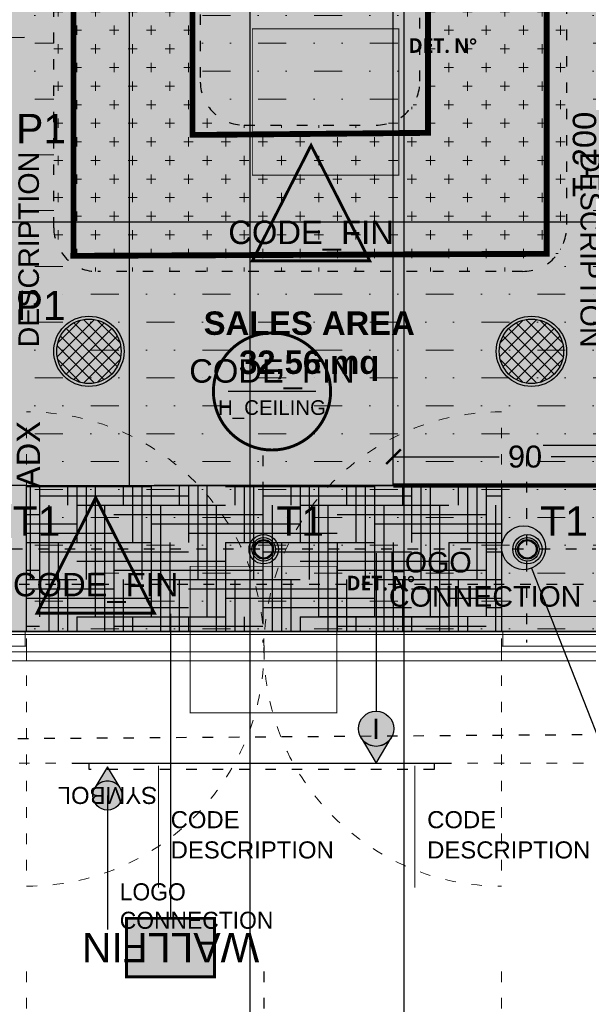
# Model space of a CAD drawing. Header units: centimetres. Extents: x -2854 to 18796, y -762 to 9238.
# Tile 102 of 166: x 700 to 894, y 1114 to 1450. Entities that reach past the tile are written whole.
import ezdxf
from ezdxf import colors
from ezdxf.entities.mleader import LeaderData, LeaderLine
from ezdxf.enums import TextEntityAlignment as Align
from ezdxf.math import Vec2, Vec3

# ---------------------------------------------------------------- set-up
doc = ezdxf.new("R2010")
doc.units = ezdxf.units.CM
doc.header["$LTSCALE"] = 0.3
doc.linetypes.add('ACAD_ISO02W100', pattern=[15, 12, -3])
doc.linetypes.add('ACAD_ISO03W100', pattern=[30, 12, -18])
for name, color, linetype in [('_IVELA', 7, 'Continuous'), ('IVELA __linee di riferimento', 253, 'ACAD_ISO02W100'), ('IVELA _FILA CONTINUNA  Fix Text', 7, 'Continuous'), ('KK_ARC_AREAS', 1, 'Continuous'), ('KK_ARC_PROJECTION', 253, 'ACAD_ISO03W100'), ('KK_FIN_FLOOR', 7, 'Continuous'), ('KK_FIN_WALLS', 7, 'Continuous'), ('KK_NOTE', 210, 'Continuous'), ('KK_TXT_MQ', 7, 'Continuous'), ('KK_TXT_TAG', 7, 'Continuous'), ('XR_EXIST_CEILING PROJECTION', 253, 'ACAD_ISO03W100'), ('XR_EXIST_DOORS-WINDOWS', 252, 'Continuous'), ('XR_EXIST_DOORS-WINDOWS_PROJECTIONS', 253, 'ACAD_ISO03W100')]:
    doc.layers.add(name, color=color, linetype=linetype)
for name, color, linetype, lineweight in [('IVELA_BINARI E TRACK fix text', 7, 'Continuous', 13), ('KK_DIM', 253, 'Continuous', 5), ('KK_FIN_CEILING', 7, 'Continuous', 5), ('KK_FUR_PROJECTION', 9, 'ACAD_ISO03W100', 9), ('KK_FUR_REFIT_NEW', 150, 'Continuous', 9), ('KK_FUR_TXT', 251, 'Continuous', 9)]:
    doc.layers.add(name, color=color, linetype=linetype, lineweight=lineweight)
doc.layers.add('KK_Defpoints', color=40, linetype='Continuous', plot=False)
doc.layers.add('KK_TAG_ELECTRICAL', color=7, linetype='Continuous', true_color=0x0070e2)
doc.styles.add('ARIAL', font='Arial.ttf')
doc.styles.add('IVELA', font='Arial.ttf')
doc.styles.add('KIKO Milano_Bold', font='Arial Bold.ttf')
doc.styles.add('KIKO Milano_Light', font='Arial.ttf')
doc.styles.get("Standard").update_dxf_attribs({"font": 'Arial.ttf'})
doc.dimstyles.new('KIKO', dxfattribs={"dimtxt": 1.5, "dimasz": 1, "dimexe": 0, "dimexo": 2, "dimgap": 0.7, "dimtad": 0, "dimtih": 1, "dimtoh": 1, "dimdec": 0, "dimzin": 0, "dimtxsty": 'KIKO Milano_Light', "dimblk": 'ARCHTICK', "dimcen": 0.09, "dimadec": 1, "dimazin": 0, "dimtfac": 1, "dimtdec": 0, "dimtix": 1, "dimtofl": 0, "dimtmove": 0, "dimatfit": 3, "dimldrblk": 'ARCHTICK', "dimfxl": 5, "dimfxlon": 1, "dimtolj": 1, "dimtzin": 0, "dimlwe": 5, "dimarcsym": 0})
pattern_1 = [(0, (629.342, 2261.491), (19.05, 9.525), [9.525, -9.525, 0, -9.525, 0, -9.525])]

# ---------------------------------------------------------------- blocks, each defined once
blk = doc.blocks.new('_ArchTick')
at = {"color": 0, "linetype": 'ByBlock', "const_width": 0.15}
blk.add_lwpolyline([(-0.5, -0.5), (0.5, 0.5)], dxfattribs=at)
blk = doc.blocks.new('*D133')
at = {"layer": 'Defpoints', "color": 0, "transparency": 16777216}
for p in [(702.71, 1236.68), (783.7, 1236.68), (702.71, 1100.3)]:
    blk.add_point(p, dxfattribs=at)
at = {"layer": 'KK_DIM', "color": 0, "linetype": 'ACAD_ISO03W100', "lineweight": 5, "transparency": 16777216}
for p, q in [((702.71, 1125.3), (702.71, 1100.3)), ((783.7, 1125.3), (783.7, 1100.3))]:
    blk.add_line(p, q, dxfattribs=at)
at = {"layer": 'KK_DIM', "color": 0, "lineweight": -2, "transparency": 16777216}
for p, q in [((702.71, 1100.3), (735.05, 1100.3)), ((783.7, 1100.3), (751.36, 1100.3))]:
    blk.add_line(p, q, dxfattribs=at)
at = {"layer": 'KK_DIM', "color": 0, "lineweight": -2, "transparency": 16777216, "xscale": 5, "yscale": 5, "zscale": 5, "rotation": 180}
blk.add_blockref('_ArchTick', (702.71, 1100.3), dxfattribs=at)
at = {"layer": 'KK_DIM', "color": 0, "lineweight": -2, "transparency": 16777216, "xscale": 5, "yscale": 5, "zscale": 5}
blk.add_blockref('_ArchTick', (783.7, 1100.3), dxfattribs=at)
at = {"layer": 'KK_DIM', "color": 0, "transparency": 16777216, "insert": (743.2, 1100.3), "char_height": 7.5, "attachment_point": 5, "style": 'KIKO Milano_Light'}
blk.add_mtext('\\A1;81', dxfattribs=at)
blk = doc.blocks.new('*D134')
at = {"layer": 'Defpoints', "color": 0, "transparency": 16777216}
for p in [(783.72, 1236.94), (864.71, 1236.94), (864.71, 1100.3)]:
    blk.add_point(p, dxfattribs=at)
at = {"layer": 'KK_DIM', "color": 0, "linetype": 'ACAD_ISO03W100', "lineweight": 5, "transparency": 16777216}
for p, q in [((783.72, 1125.3), (783.72, 1100.3)), ((864.71, 1125.3), (864.71, 1100.3))]:
    blk.add_line(p, q, dxfattribs=at)
at = {"layer": 'KK_DIM', "color": 0, "lineweight": -2, "transparency": 16777216}
for p, q in [((783.72, 1100.3), (816.06, 1100.3)), ((864.71, 1100.3), (832.37, 1100.3))]:
    blk.add_line(p, q, dxfattribs=at)
at = {"layer": 'KK_DIM', "color": 0, "lineweight": -2, "transparency": 16777216, "xscale": 5, "yscale": 5, "zscale": 5, "rotation": 180}
blk.add_blockref('_ArchTick', (783.72, 1100.3), dxfattribs=at)
at = {"layer": 'KK_DIM', "color": 0, "lineweight": -2, "transparency": 16777216, "xscale": 5, "yscale": 5, "zscale": 5}
blk.add_blockref('_ArchTick', (864.71, 1100.3), dxfattribs=at)
at = {"layer": 'KK_DIM', "color": 0, "transparency": 16777216, "insert": (824.22, 1100.3), "char_height": 7.5, "attachment_point": 5, "style": 'KIKO Milano_Light'}
blk.add_mtext('\\A1;81', dxfattribs=at)
blk = doc.blocks.new('*D135')
at = {"layer": 'Defpoints', "color": 0, "transparency": 16777216}
for p in [(864.71, 1236.48), (919.82, 1236.64), (919.82, 1100.3)]:
    blk.add_point(p, dxfattribs=at)
at = {"layer": 'KK_DIM', "color": 0, "linetype": 'ACAD_ISO03W100', "lineweight": 5, "transparency": 16777216}
for p, q in [((864.71, 1125.3), (864.71, 1100.3)), ((919.82, 1125.3), (919.82, 1100.3))]:
    blk.add_line(p, q, dxfattribs=at)
at = {"layer": 'KK_DIM', "color": 0, "lineweight": -2, "transparency": 16777216}
for p, q in [((864.71, 1100.3), (883.36, 1100.3)), ((919.82, 1100.3), (901.16, 1100.3))]:
    blk.add_line(p, q, dxfattribs=at)
at = {"layer": 'KK_DIM', "color": 0, "lineweight": -2, "transparency": 16777216, "xscale": 5, "yscale": 5, "zscale": 5, "rotation": 180}
blk.add_blockref('_ArchTick', (864.71, 1100.3), dxfattribs=at)
at = {"layer": 'KK_DIM', "color": 0, "lineweight": -2, "transparency": 16777216, "xscale": 5, "yscale": 5, "zscale": 5}
blk.add_blockref('_ArchTick', (919.82, 1100.3), dxfattribs=at)
at = {"layer": 'KK_DIM', "color": 0, "transparency": 16777216, "insert": (892.26, 1100.3), "char_height": 7.5, "attachment_point": 5, "style": 'KIKO Milano_Light'}
blk.add_mtext('\\A1;55', dxfattribs=at)
blk = doc.blocks.new('*D215')
at = {"layer": 'Defpoints', "color": 0, "transparency": 16777216}
for p in [(645.71, 1204.54), (919.91, 1205.35), (919.91, 1078.94)]:
    blk.add_point(p, dxfattribs=at)
at = {"layer": 'KK_DIM', "color": 0, "linetype": 'ACAD_ISO03W100', "lineweight": 5, "transparency": 16777216}
for p, q in [((645.71, 1103.94), (645.71, 1078.94)), ((919.91, 1103.94), (919.91, 1078.94))]:
    blk.add_line(p, q, dxfattribs=at)
at = {"layer": 'KK_DIM', "color": 0, "lineweight": -2, "transparency": 16777216}
for p, q in [((645.71, 1078.94), (770.98, 1078.94)), ((919.91, 1078.94), (794.64, 1078.94))]:
    blk.add_line(p, q, dxfattribs=at)
at = {"layer": 'KK_DIM', "color": 0, "lineweight": -2, "transparency": 16777216, "xscale": 5, "yscale": 5, "zscale": 5, "rotation": 180}
blk.add_blockref('_ArchTick', (645.71, 1078.94), dxfattribs=at)
at = {"layer": 'KK_DIM', "color": 0, "lineweight": -2, "transparency": 16777216, "xscale": 5, "yscale": 5, "zscale": 5}
blk.add_blockref('_ArchTick', (919.91, 1078.94), dxfattribs=at)
at = {"layer": 'KK_DIM', "color": 0, "transparency": 16777216, "insert": (782.81, 1078.94), "char_height": 7.5, "attachment_point": 5, "style": 'KIKO Milano_Light'}
blk.add_mtext('\\A1;274', dxfattribs=at)
blk = doc.blocks.new('*D222')
at = {"layer": 'Defpoints', "color": 0, "transparency": 16777216}
for p in [(645.71, 1231.48), (702.71, 1231.48), (702.71, 1100.3)]:
    blk.add_point(p, dxfattribs=at)
at = {"layer": 'KK_DIM', "color": 0, "linetype": 'ACAD_ISO03W100', "lineweight": 5, "transparency": 16777216}
for p, q in [((645.71, 1125.3), (645.71, 1100.3)), ((702.71, 1125.3), (702.71, 1100.3))]:
    blk.add_line(p, q, dxfattribs=at)
at = {"layer": 'KK_DIM', "color": 0, "lineweight": -2, "transparency": 16777216}
for p, q in [((645.71, 1100.3), (665.34, 1100.3)), ((702.71, 1100.3), (683.08, 1100.3))]:
    blk.add_line(p, q, dxfattribs=at)
at = {"layer": 'KK_DIM', "color": 0, "lineweight": -2, "transparency": 16777216, "xscale": 5, "yscale": 5, "zscale": 5, "rotation": 180}
blk.add_blockref('_ArchTick', (645.71, 1100.3), dxfattribs=at)
at = {"layer": 'KK_DIM', "color": 0, "lineweight": -2, "transparency": 16777216, "xscale": 5, "yscale": 5, "zscale": 5}
blk.add_blockref('_ArchTick', (702.71, 1100.3), dxfattribs=at)
at = {"layer": 'KK_DIM', "color": 0, "transparency": 16777216, "insert": (674.21, 1100.3), "char_height": 7.5, "attachment_point": 5, "style": 'KIKO Milano_Light'}
blk.add_mtext('\\A1;57', dxfattribs=at)
blk = doc.blocks.new('*D568')
at = {"layer": 'Defpoints', "color": 0, "transparency": 16777216}
for p in [(827.87, 1301.16), (827.87, 1291.34), (917.71, 1291.34)]:
    blk.add_point(p, dxfattribs=at)
at = {"layer": 'KK_FIN_FLOOR', "color": 0, "lineweight": -2, "transparency": 16777216}
for p, q in [((827.87, 1301.16), (863.93, 1301.16)), ((917.71, 1301.16), (881.65, 1301.16))]:
    blk.add_line(p, q, dxfattribs=at)
at = {"layer": 'KK_FIN_FLOOR', "color": 0, "lineweight": -2, "transparency": 16777216, "xscale": 5, "yscale": 5, "zscale": 5, "rotation": 180}
blk.add_blockref('_ArchTick', (827.87, 1301.16), dxfattribs=at)
at = {"layer": 'KK_FIN_FLOOR', "color": 0, "lineweight": -2, "transparency": 16777216, "xscale": 5, "yscale": 5, "zscale": 5}
blk.add_blockref('_ArchTick', (917.71, 1301.16), dxfattribs=at)
at = {"layer": 'KK_FIN_FLOOR', "color": 0, "transparency": 16777216, "insert": (872.79, 1301.16), "char_height": 7.5, "attachment_point": 5, "style": 'KIKO Milano_Light'}
blk.add_mtext('\\A1;90', dxfattribs=at)
blk = doc.blocks.new('_DotBlank')
at = {"color": 0, "linetype": 'ByBlock', "lineweight": -2}
blk.add_line((-0.5, 0), (-1, 0), dxfattribs=at)
blk.add_circle((0, 0), 0.5, dxfattribs=at)

msp = doc.modelspace()

# ---------------------------------------------------------------- hatches: boundary and pattern name
at = {"transparency": 33554528}
h = msp.add_hatch(dxfattribs=at)
h.set_pattern_fill('ANSI37', color=256, style=0)
h.set_pattern_definition([(45, (723.96, 1337.1638), (-2.24506, 2.24506), []), (135, (723.96, 1337.1638), (-2.24506, -2.24506), [])])
edge = h.paths.add_edge_path()
edge.add_arc((723.96, 1337.16), 11, 0, 360)
h = msp.add_hatch(dxfattribs=at)
h.set_pattern_fill('ANSI37', color=256, style=0)
h.set_pattern_definition([(45, (874.9667, 1337.1593), (-2.24506, 2.24506), []), (135, (874.9667, 1337.1593), (-2.24506, -2.24506), [])])
edge = h.paths.add_edge_path()
edge.add_arc((874.97, 1337.16), 11, 0, 360)
at = {"layer": '_IVELA'}
h = msp.add_hatch(color=10, dxfattribs=at)
h.dxf.hatch_style = 1
edge = h.paths.add_edge_path(flags=17)
edge.add_arc((783.6, 1269.54), 3, 0, 360)
edge = h.paths.add_edge_path()
edge.add_arc((783.6, 1269.54), 3.35, 0, 360)
at = {"layer": '_IVELA', "true_color": 0xfecc66}
h = msp.add_hatch(color=31, dxfattribs=at)
h.dxf.hatch_style = 1
h.paths.add_polyline_path([(783.6, 1272.54, 0.414214), (780.6, 1269.54), (783.6, 1269.54)])
h.paths.add_polyline_path([(786.6, 1269.54), (783.6, 1269.54), (783.6, 1266.54, 0.414214)])
at = {"layer": '_IVELA'}
h = msp.add_hatch(color=10, dxfattribs=at)
h.dxf.hatch_style = 1
edge = h.paths.add_edge_path(flags=17)
edge.add_arc((873.6, 1269.54), 3, 0, 360)
edge = h.paths.add_edge_path()
edge.add_arc((873.6, 1269.54), 3.35, 0, 360)
at = {"layer": '_IVELA', "true_color": 0xfecc66}
h = msp.add_hatch(color=31, dxfattribs=at)
h.dxf.hatch_style = 1
h.paths.add_polyline_path([(873.6, 1272.54, 0.414214), (870.6, 1269.54), (873.6, 1269.54)])
h.paths.add_polyline_path([(876.6, 1269.54), (873.6, 1269.54), (873.6, 1266.54, 0.414214)])
at = {"layer": 'KK_ARC_AREAS', "true_color": 0xb896c1, "transparency": 33554559}
h = msp.add_hatch(color=253, dxfattribs=at)
h.dxf.hatch_style = 1
h.paths.add_polyline_path([(597.39, 1291.35), (597.39, 1610.16), (654.96, 1610.16), (654.96, 1783.62), (624.26, 1783.62), (624.26, 1889.72), (654.96, 1889.72), (654.96, 2123.47), (648.79, 2123.47), (819.26, 2123.47), (819.26, 2100.09), (829.26, 2100.09), (829.26, 2110.09), (930.07, 2110.09), (930.07, 2100.09), (958.27, 2100.09), (958.27, 2074.22), (1001.27, 2074.24), (1001.27, 1291.34), (917.71, 1291.34), (917.71, 1241.48), (647.71, 1241.48), (647.71, 1291.35)])
at = {"layer": 'KK_FIN_CEILING', "lineweight": 5, "true_color": 0x939598, "transparency": 33554610}
h = msp.add_hatch(dxfattribs=at)
h.set_pattern_fill('MUDST', color=252, scale=1.5)
h.set_pattern_definition(pattern_1)
edge = h.paths.add_edge_path(flags=0)
edge.add_line((821.94, 1414.42), (776.94, 1414.42))
edge.add_arc((776.94, 1429.42), 15, 181.4288, 270, ccw=False)
edge.add_line((761.95, 1429.05), (761.99, 1749.25))
edge.add_arc((776.94, 1748.02), 15, 90, 175.3098, ccw=False)
edge.add_line((776.94, 1763.02), (821.94, 1763.02))
edge.add_arc((821.94, 1748.02), 15, 0, 90, ccw=False)
edge.add_line((836.94, 1748.02), (836.94, 1429.42))
edge.add_arc((821.94, 1429.42), 15, -90, 0, ccw=False)
edge = h.paths.add_edge_path(flags=16)
edge.add_arc((871.94, 1379.46), 15, 270.0523, 360)
edge.add_line((886.94, 1379.46), (886.94, 1798.02))
edge.add_arc((871.94, 1798.02), 15, 0, 90)
edge.add_line((871.94, 1813.02), (726.85, 1813.02))
edge.add_arc((726.85, 1798.02), 15, 90, 180.0302)
edge.add_line((711.85, 1798.01), (711.96, 1379.38))
edge.add_arc((726.96, 1379.39), 15, 180.0302, 270.0523)
edge.add_line((726.97, 1364.39), (871.96, 1364.46))
edge = h.paths.add_edge_path()
edge.add_arc((849.26, 1918.47), 15, -90, 0.0079, ccw=False)
edge.add_line((840.57, 1903.47), (654.96, 1903.47))
edge.add_line((654.96, 1903.47), (654.96, 1889.06))
edge.add_line((654.96, 1889.06), (624.26, 1889.06))
edge.add_line((624.26, 1889.06), (624.26, 1783.62))
edge.add_line((624.26, 1783.62), (654.96, 1783.62))
edge.add_line((654.96, 1783.62), (654.96, 1610.16))
edge.add_line((654.96, 1610.16), (640.39, 1610.16))
edge.add_line((640.39, 1610.16), (640.39, 1291.34))
edge.add_line((640.39, 1291.34), (647.71, 1291.34))
edge.add_line((647.71, 1291.34), (647.71, 1241.48))
edge.add_line((647.71, 1241.48), (917.71, 1241.48))
edge.add_line((917.71, 1241.48), (917.71, 1291.34))
edge.add_line((917.71, 1291.34), (958.27, 1291.36))
edge.add_line((958.27, 1291.36), (958.27, 2074.22))
edge.add_line((958.27, 2074.22), (958.27, 2100.09))
edge.add_line((958.27, 2100.09), (864.26, 2100.09))
edge.add_line((864.26, 2100.09), (864.26, 1918.47))
h = msp.add_hatch(dxfattribs=at)
h.set_pattern_fill('CROSS', color=252)
h.set_pattern_definition([(0, (629.3415, 2221.4906), (6.35, 6.35), [3.175, -9.525]), (90, (630.929, 2219.903), (-6.35, 6.35), [3.175, -9.525])])
h.paths.add_polyline_path([(886.94, 1798.02, 0.414214), (871.94, 1813.02), (726.85, 1813.02, 0.414368), (711.85, 1798.01), (711.96, 1379.38, 0.414327), (726.97, 1364.39), (871.96, 1364.46, 0.413946), (886.94, 1379.46)])
h.paths.add_polyline_path([(821.94, 1763.02, -0.414214), (836.94, 1748.02), (836.94, 1429.42, -0.414214), (821.94, 1414.42), (776.94, 1414.42, -0.406928), (761.95, 1429.05), (761.99, 1749.25, -0.390436), (776.94, 1763.02)], flags=16)
h = msp.add_hatch(dxfattribs=at)
h.set_pattern_fill('MUDST', color=252, scale=1.5)
h.set_pattern_definition(pattern_1)
h.paths.add_polyline_path([(761.95, 1429.05, 0.406928), (776.94, 1414.42), (821.94, 1414.42, 0.414214), (836.94, 1429.42), (836.94, 1748.02, 0.414214), (821.94, 1763.02), (776.94, 1763.02, 0.390436), (761.99, 1749.25)])
at = {"layer": 'KK_FIN_FLOOR', "true_color": 0x636466, "transparency": 33554559}
h = msp.add_hatch(dxfattribs=at)
h.set_pattern_fill('KK_PAV100X100CM', color=251, scale=0.9, angle=-90, pattern_type=2)
h.set_pattern_definition([(270, (917.71, 1291.34), (90, -3e-14), []), (0, (917.71, 1291.34), (4e-14, 90), [])])
h.paths.add_polyline_path([(1001.25, 2074.16), (958.25, 2074.16), (958.25, 2100), (930.05, 2100.01), (930.05, 2109.97), (924.15, 2109.97), (831.44, 2109.97), (831.44, 2100), (819.23, 2100), (819.23, 2123.39), (653.16, 2123.39), (653.16, 1889.64), (624.23, 1889.64), (624.23, 1783.54), (654.93, 1783.54), (654.93, 1610.07), (597.36, 1610.07), (597.36, 1291.27), (647.69, 1291.25), (648.47, 1241.48), (702.71, 1241.48), (702.71, 1291.42), (864.71, 1291.34), (865.21, 1241.48), (918.5, 1241.48), (917.69, 1241.39), (917.71, 1291.34), (1001.27, 1291.34), (1001.25, 1394.68)])
at = {"layer": 'KK_FIN_FLOOR', "transparency": 33554559}
h = msp.add_hatch(dxfattribs=at)
h.set_pattern_fill('HOUND', color=8, scale=2, angle=-90)
h.set_pattern_definition([(270, (6866.5888, 1576.6793), (3.175, -12.7), [50.8, -25.4]), (0, (6866.5888, 1576.6793), (-12.7, 3.175), [50.8, -25.4])])
h.paths.add_polyline_path([(864.71, 1241.48), (864.71, 1291.34), (702.71, 1291.34), (702.71, 1241.48)])
at = {"layer": 'KK_FIN_WALLS', "true_color": 0xffffff}
h = msp.add_hatch(color=7, dxfattribs=at)
h.dxf.hatch_style = 1
h.paths.add_polyline_path([(766.82, 1123.5), (736.82, 1123.5), (736.82, 1143.5), (766.82, 1143.5)])
at = {"layer": 'KK_FUR_REFIT_NEW', "true_color": 0x636466, "transparency": 33554559}
h = msp.add_hatch(dxfattribs=at)
h.set_pattern_fill('KK_PAV100X100CM', color=251, scale=0.9, angle=-90, pattern_type=2)
h.set_pattern_definition([(270, (917.71, 1246.55), (90, -3e-14), []), (0, (917.71, 1246.55), (4e-14, 90), [])])
h.paths.add_polyline_path([(1001.27, 1399.84), (802.64, 1246.55), (917.71, 1246.55), (917.69, 1296.42), (1001.27, 1296.42)], flags=17)
at = {"layer": 'KK_TAG_ELECTRICAL', "true_color": 0xffffff}
h = msp.add_hatch(color=7, dxfattribs=at)
h.dxf.hatch_style = 1
edge = h.paths.add_edge_path()
edge.add_arc((821.98, 1208.24), 6, 0, 360)
at = {"layer": 'KK_TAG_ELECTRICAL', "linetype": 'Continuous', "lineweight": 0}
h = msp.add_hatch(color=150, dxfattribs=at)
edge = h.paths.add_edge_path()
edge.add_line((821.98, 1196.48), (827.14, 1205.18))
edge.add_arc((821.98, 1208.24), 6, 678.5351, 689.3242, ccw=False)
edge.add_arc((821.98, 1208.24), 6, 581.4649, 678.5351, ccw=False)
edge.add_arc((821.98, 1208.24), 6, 570.6758, 581.4649, ccw=False)
edge.add_line((816.82, 1205.18), (821.98, 1196.48))
h = msp.add_hatch(color=150, dxfattribs=at)
edge = h.paths.add_edge_path()
edge.add_line((730.3, 1195.28), (726, 1188.03))
edge.add_arc((730.3, 1185.48), 5, 498.5351, 509.3242, ccw=False)
edge.add_arc((730.3, 1185.48), 5, 401.4649, 498.5351, ccw=False)
edge.add_arc((730.3, 1185.48), 5, 390.6758, 401.4649, ccw=False)
edge.add_line((734.6, 1188.03), (730.3, 1195.28))
at = {"layer": 'KK_TAG_ELECTRICAL', "true_color": 0xffffff}
h = msp.add_hatch(color=7, dxfattribs=at)
h.dxf.hatch_style = 1
edge = h.paths.add_edge_path()
edge.add_arc((730.3, 1185.48), 5, 180, 540)
at = {"layer": 'KK_TXT_TAG', "true_color": 0xffffff}
h = msp.add_hatch(color=7, dxfattribs=at)
h.dxf.hatch_style = 1
h.paths.add_polyline_path([(799.77, 1407.51), (779.77, 1368.07), (819.77, 1368.07)])
h = msp.add_hatch(color=7, dxfattribs=at)
h.dxf.hatch_style = 1
edge = h.paths.add_edge_path()
edge.add_arc((786.44, 1323.45), 20, 90, 270, ccw=False)
edge.add_arc((786.44, 1323.45), 20, 0, 90, ccw=False)
edge.add_arc((786.44, 1323.45), 20, -90, 0, ccw=False)
h = msp.add_hatch(color=7, dxfattribs=at)
h.dxf.hatch_style = 1
h.paths.add_polyline_path([(726.28, 1287.2), (706.28, 1247.76), (746.28, 1247.76)])

# ---------------------------------------------------------------- linework, layer by layer
at = {"color": 8, "linetype": 'ACAD_ISO03W100'}
msp.add_lwpolyline([(724.07, 1196.48), (841.78, 1196.48), (841.78, 1194.39), (724.07, 1194.39)], close=True, dxfattribs=at)
msp.add_lwpolyline([(724.07, 1196.48), (841.78, 1196.48), (841.78, 1194.39), (724.07, 1194.39)], close=True, dxfattribs=at)
at = {"color": 6, "true_color": 0xff38ff}
for centre, radius in [((723.96, 1337.16), 12), ((874.97, 1337.16), 12), ((723.96, 1337.16), 11), ((874.97, 1337.16), 11)]:
    msp.add_circle(centre, radius, dxfattribs=at)
for centre in [(783.6, 1269.54, -0.01), (873.6, 1269.54, -0.01)]:
    msp.add_circle(centre, 5)
at = {"layer": '_IVELA', "color": 160, "const_width": 2, "elevation": -0.01}
for points in [[(717.67, 1369.78), (724.63, 1369.79), (880.16, 1370.46), (880.36, 1805.72), (718.69, 1805.72), (718.69, 1369.92)], [(758.3, 1411.1), (765.26, 1411.1), (839.68, 1411.78), (839.87, 1767.19), (759.31, 1767.19), (759.31, 1411.24)]]:
    msp.add_lwpolyline(points, dxfattribs=at)
at = {"layer": '_IVELA'}
for centre, radius in [((783.6, 1269.54, -0.01), 4), ((783.6, 1269.54, -0.01), 3.35), ((783.6, 1269.54, -0.01), 3), ((873.6, 1269.54, -0.01), 4), ((873.6, 1269.54, -0.01), 3.35), ((873.6, 1269.54, -0.01), 3)]:
    msp.add_circle(centre, radius, dxfattribs=at)
at = {"layer": 'Defpoints'}
msp.add_lwpolyline([(718.21, 1196.48), (847.64, 1196.48)], dxfattribs=at)
msp.add_lwpolyline([(718.21, 1196.48), (847.64, 1196.48)], dxfattribs=at)
at = {"layer": 'IVELA __linee di riferimento', "color": 253, "linetype": 'ACAD_ISO03W100'}
for p, q in [((783.29, 1301.57, -0.01), (783.29, 1237.67, -0.01)), ((873.29, 1301.57, -0.01), (873.29, 1237.67, -0.01)), ((917.32, 1269.62, -227.24), (646.97, 1269.62, -227.24))]:
    msp.add_line(p, q, dxfattribs=at)
at = {"layer": 'IVELA _FILA CONTINUNA  Fix Text', "color": 150}
for p, q in [((904.01, 1304.98), (879.01, 1304.98)), ((904.87, 1304.97), (879.87, 1304.97))]:
    msp.add_line(p, q, dxfattribs=at)
at = {"layer": 'KK_ARC_PROJECTION'}
msp.add_lwpolyline([(726.85, 1813.02), (871.94, 1813.02, -0.414214), (886.94, 1798.02), (886.94, 1379.46, -0.414214), (871.94, 1364.46), (726.96, 1364.39, -0.414214), (711.96, 1379.39), (711.85, 1798.02, -0.414214)], format="xyb", close=True, dxfattribs=at)
at = {"layer": 'KK_ARC_PROJECTION', "elevation": 0}
msp.add_lwpolyline([(821.94, 1763.02), (776.94, 1763.02, 0.390436), (761.99, 1749.25), (761.95, 1429.05, 0.406928), (776.94, 1414.42), (821.94, 1414.42, 0.414214), (836.94, 1429.42), (836.94, 1748.02, 0.414214)], format="xyb", close=True, dxfattribs=at)
at = {"layer": 'KK_Defpoints', "elevation": 0}
for points in [[(778.84, 2387.59), (778.84, 1049.88)], [(831.47, 2387.59), (831.47, 945.46)]]:
    msp.add_lwpolyline(points, dxfattribs=at)
at = {"layer": 'KK_Defpoints'}
for points in [[(597.39, 1291.35), (597.39, 1610.16), (654.96, 1610.16), (654.96, 1783.62), (624.26, 1783.62), (624.26, 1889.72), (654.96, 1889.72), (654.96, 2123.47), (648.79, 2123.47), (819.26, 2123.47), (819.26, 2100.09), (829.26, 2100.09), (829.26, 2110.09), (930.07, 2110.09), (930.07, 2100.09), (958.27, 2100.09), (958.27, 2074.22), (1001.27, 2074.24), (1001.27, 1291.34), (917.71, 1291.34), (917.71, 1241.48), (647.71, 1241.48), (647.71, 1291.35), (597.39, 1291.35)], [(702.71, 1291.34), (864.71, 1291.34), (864.71, 1241.48), (702.71, 1241.48)]]:
    msp.add_lwpolyline(points, close=True, dxfattribs=at)
msp.add_lwpolyline([(647.71, 1241.48), (917.71, 1241.48), (917.71, 1291.34), (958.27, 1291.36), (958.27, 2074.22), (958.27, 2100.09), (819.26, 2100.09), (819.26, 2123.47), (653.16, 2123.47), (653.16, 1889.72), (624.26, 1889.72), (624.26, 1783.62), (654.96, 1783.62), (654.96, 1610.16), (640.39, 1610.16), (640.39, 1291.34), (647.71, 1291.34), (647.71, 1241.48)], dxfattribs=at)
at = {"layer": 'KK_FIN_FLOOR'}
msp.add_lwpolyline([(647.71, 1241.48), (917.71, 1241.48), (917.69, 1291.34), (1001.27, 1291.34), (1001.27, 2074.24), (958.27, 2074.24), (958.27, 2100.09), (930.07, 2100.09), (930.07, 2110.06), (831.47, 2110.09), (831.47, 2100.09), (819.26, 2100.09), (819.26, 2123.47), (653.16, 2123.47), (653.16, 1889.72), (624.26, 1889.72), (624.26, 1783.62), (654.96, 1783.62), (654.96, 1610.16), (597.39, 1610.16), (597.39, 1291.35), (647.71, 1291.34), (647.71, 1241.48)], dxfattribs=at)
at = {"layer": 'KK_FIN_FLOOR', "color": 10, "linetype": 'ACAD_ISO03W100', "const_width": 1.5}
msp.add_lwpolyline([(1005.54, 1291.34), (827.87, 1291.34)], dxfattribs=at)
at = {"layer": 'KK_FIN_WALLS', "color": 9, "linetype": 'ACAD_ISO03W100', "true_color": 0xa2c1da, "const_width": 5, "elevation": 0}
for points in [[(726.96, 1363.98), (872.57, 1363.98, 0.414214), (887.57, 1378.98), (886.94, 1798.02, 0.414214), (871.94, 1813.02), (726.85, 1813.02, 0.414214), (711.85, 1798.02), (711.96, 1379.39, 0.395404), (726.96, 1363.98)], [(776.94, 1414.42), (826.36, 1414.42, 0.297557), (836.94, 1429.42), (836.94, 1748.02, 0.414214), (821.94, 1763.02), (776.94, 1763.02, 0.390436), (761.99, 1749.25), (761.95, 1429.05, 0.406928), (776.94, 1414.42)]]:
    msp.add_lwpolyline(points, format="xyb", dxfattribs=at)
at = {"layer": 'KK_FIN_WALLS', "color": 193, "linetype": 'ByBlock', "lineweight": -2, "true_color": 0x9f7aa8}
for points in [[(701.94, 1444.31), (507.66, 1444.28)], [(751.82, 1247.48), (751.82, 1143.5)]]:
    msp.add_lwpolyline(points, dxfattribs=at)
at = {"layer": 'KK_FIN_WALLS', "color": 253, "linetype": 'ACAD_ISO03W100', "true_color": 0xb9ae95, "const_width": 5}
msp.add_lwpolyline([(647.71, 1257.46), (917.71, 1257.48)], dxfattribs=at)
at = {"layer": 'KK_FIN_WALLS', "color": 193, "linetype": 'ByBlock', "lineweight": -2, "true_color": 0x9f7aa8, "const_width": 1}
msp.add_lwpolyline([(766.82, 1123.5), (736.82, 1123.5), (736.82, 1143.5), (766.82, 1143.5)], close=True, dxfattribs=at)
at = {"layer": 'KK_FIN_WALLS', "color": 193, "true_color": 0x9f7aa8}
for points in [[(701.94, 1445.98), (711.94, 1444.31), (701.94, 1442.65)], [(750.15, 1247.48), (751.81, 1257.48), (753.48, 1247.48)]]:
    msp.add_solid(points, dxfattribs=at)
at = {"layer": 'KK_FUR_PROJECTION'}
msp.add_lwpolyline([(645.71, 1234.48), (919.71, 1234.48), (919.71, 1196.48), (645.71, 1196.48)], close=True, dxfattribs=at)
at = {"layer": 'KK_FUR_TXT'}
for points in [[(747.68, 1153.99), (747.68, 1195.64)], [(835.22, 1153.99), (835.22, 1195.64)]]:
    msp.add_lwpolyline(points, dxfattribs=at)
at = {"layer": 'KK_NOTE', "color": 193, "linetype": 'ACAD_ISO03W100', "ltscale": 0.4, "true_color": 0x9f7aa8, "const_width": 0.3}
for points in [[(779.71, 1447.31), (829.71, 1447.31), (829.71, 1397.31), (779.71, 1397.31)], [(758.53, 1263.71), (808.53, 1263.71), (808.53, 1213.71), (758.53, 1213.71)]]:
    msp.add_lwpolyline(points, close=True, dxfattribs=at)
at = {"layer": 'KK_TAG_ELECTRICAL', "color": 150, "elevation": 0, "flags": 128}
for points in [[(821.98, 1268.24), (821.98, 1214.24)], [(730.3, 1185.48), (730.3, 1139.66)]]:
    msp.add_lwpolyline(points, dxfattribs=at)
at = {"layer": 'KK_TAG_ELECTRICAL', "color": 150, "lineweight": 25, "flags": 128}
msp.add_lwpolyline([(821.98, 1196.48), (827.14, 1205.18, -0.047111), (826.48, 1204.26, -0.450836), (817.49, 1204.26, -0.047111), (816.82, 1205.18)], format="xyb", close=True, dxfattribs=at)
at = {"layer": 'KK_TAG_ELECTRICAL', "color": 150, "lineweight": 25, "elevation": 0, "flags": 128}
msp.add_lwpolyline([(730.3, 1195.28), (726, 1188.03, -0.047111), (726.56, 1188.79, -0.450836), (734.05, 1188.79, -0.047111), (734.6, 1188.03)], format="xyb", close=True, dxfattribs=at)
at = {"layer": 'KK_TAG_ELECTRICAL', "color": 150, "lineweight": 25}
for centre, radius in [((821.98, 1208.24), 6), ((730.3, 1185.48, 0), 5)]:
    msp.add_circle(centre, radius, dxfattribs=at)
at = {"layer": 'KK_TXT_TAG', "color": 193, "true_color": 0x9f7aa8, "const_width": 1}
for points in [[(799.77, 1407.51), (779.77, 1368.07), (819.77, 1368.07), (799.77, 1407.51)], [(726.28, 1287.2), (706.28, 1247.76), (746.28, 1247.76), (726.28, 1287.2)]]:
    msp.add_lwpolyline(points, dxfattribs=at)
msp.add_lwpolyline([(786.44, 1303.45, -1), (786.44, 1343.45, -0.414214), (806.44, 1323.45, -0.414214)], format="xyb", close=True, dxfattribs=at)
at = {"layer": 'KK_TXT_TAG', "color": 18, "true_color": 0x000000, "const_width": 0.48}
msp.add_lwpolyline([(771.44, 1323.45), (801.44, 1323.45)], dxfattribs=at)
at = {"layer": 'XR_EXIST_CEILING PROJECTION'}
for p, q in [((919.71, 1257.48), (645.71, 1257.48)), ((636.71, 1204.48), (919.71, 1206.48))]:
    msp.add_line(p, q, dxfattribs=at)
at = {"layer": 'XR_EXIST_DOORS-WINDOWS', "linetype": 'Continuous', "lineweight": 13}
for p, q in [((645.71, 1241.48), (702.71, 1241.48)), ((702.21, 1241.48), (702.21, 1236.48)), ((702.71, 1241.48), (702.21, 1241.48)), ((919.71, 1241.48), (864.71, 1241.48)), ((864.71, 1241.48), (865.21, 1241.48)), ((865.21, 1241.48), (865.21, 1236.48)), ((919.71, 1240.48), (645.71, 1240.48)), ((645.71, 1236.48), (702.71, 1236.48)), ((645.71, 1234.48), (919.71, 1234.48)), ((702.21, 1236.48), (702.71, 1236.48)), ((702.71, 1234.48), (702.71, 1231.48)), ((702.71, 1231.48), (702.71, 1234.48)), ((919.71, 1236.48), (864.71, 1236.48)), ((865.21, 1236.48), (864.71, 1236.48)), ((864.71, 1234.48), (864.71, 1231.48)), ((864.71, 1234.48), (864.71, 1231.48)), ((919.71, 1231.48), (645.71, 1231.48))]:
    msp.add_line(p, q, dxfattribs=at)
at = {"layer": 'XR_EXIST_DOORS-WINDOWS_PROJECTIONS', "linetype": 'ACAD_ISO03W100', "lineweight": 13}
for p, q in [((702.71, 1235.48), (702.71, 1316.48)), ((864.71, 1235.48), (864.71, 1316.48)), ((702.71, 1235.48), (702.71, 1154.48)), ((864.71, 1235.48), (864.71, 1154.48))]:
    msp.add_line(p, q, dxfattribs=at)
for centre, major_axis, start_param, end_param in [((702.71, 1235.48), (-57.28, 57.28), 3.926991, 5.497787), ((864.71, 1235.48), (57.28, 57.28), 0.785398, 2.356194), ((702.71, 1235.48), (57.28, 57.28), 3.926991, 5.497787), ((864.71, 1235.48), (-57.28, 57.28), 0.785398, 2.356194)]:
    msp.add_ellipse(centre, major_axis=major_axis, ratio=1, start_param=start_param, end_param=end_param, dxfattribs=at)

# ---------------------------------------------------------------- texts
at = {"color": 160, "style": 'IVELA'}
for p in [(697.93, 1274.18, -0.01), (787.93, 1274.18, -0.01), (877.93, 1274.18, -0.01)]:
    msp.add_text('T1', height=10, dxfattribs=at).set_placement(p)
at = {"color": 193, "linetype": 'ACAD_ISO03W100', "ltscale": 0.3, "true_color": 0x9f7aa8, "char_height": 5, "attachment_point": 7, "style": 'KIKO Milano_Bold'}
for insert in [(833.03, 1439), (811.85, 1255.4)]:
    msp.add_mtext_dynamic_manual_height_columns('{\\fSegoe UI Semibold|b0|i0|c0|p34;DET.}', width=62.8179, gutter_width=0.312, heights=[9.23], dxfattribs=dict(at, insert=insert))
at = {"color": 193, "linetype": 'ACAD_ISO03W100', "ltscale": 0.3, "true_color": 0x9f7aa8, "style": 'KIKO Milano_Bold'}
for p in [(848.62, 1439.04), (827.44, 1255.44)]:
    msp.add_attdef('N°', p, '1', height=5, dxfattribs=at)
at = {"layer": 'IVELA_BINARI E TRACK fix text', "color": 160, "style": 'ARIAL'}
for p in [(699.11, 1408.23, 0), (698.99, 1347.81, 0)]:
    msp.add_text('P1', height=10, dxfattribs=at).set_placement(p)
at = {"layer": 'IVELA_BINARI E TRACK fix text', "color": 150, "style": 'ARIAL'}
for s, p in [('T-200', (897.07, 1389.8)), ('ADX', (707.3, 1290.39))]:
    msp.add_text(s, height=8, rotation=90, dxfattribs=at).set_placement(p)
at = {"layer": 'KK_FIN_WALLS', "color": 18, "true_color": 0x000000, "style": 'KIKO Milano_Light'}
msp.add_attdef('WALLFIN', text='XX', height=10, rotation=180, dxfattribs=at).set_placement((751.82, 1133.5), align=Align.MIDDLE_CENTER)
at = {"layer": 'KK_FUR_TXT', "lineweight": 30, "flags": 63}
msp.add_attdef('DESCRIPTION', text='#############', height=7, rotation=90, dxfattribs=at).set_placement((703.39, 1371.91), align=Align.MIDDLE_CENTER)
at = {"layer": 'KK_FUR_TXT', "lineweight": 30}
for p in [(895.26, 1993.67), (895.26, 1836.27), (895.2, 1529.25), (895.2, 1371.85)]:
    msp.add_attdef('DESCRIPTION', text='#############', height=7, rotation=270, dxfattribs=at).set_placement(p, align=Align.MIDDLE_CENTER)
msp.add_attdef('DESCRIPTION', text='CASHDESK SIDE DISABLE STATION', height=7, rotation=180, dxfattribs=at).set_placement((942.25, 1311.26, 0.03), align=Align.TOP_CENTER)
at = {"layer": 'KK_FUR_TXT', "style": 'KIKO Milano_Light'}
for p in [(751.85, 1177.2), (839.39, 1177.2)]:
    msp.add_attdef('CODE', text='#############', height=5.832, dxfattribs=at).set_placement(p, align=Align.MIDDLE_LEFT)
at = {"layer": 'KK_FUR_TXT', "lineweight": 30, "flags": 104}
for p in [(751.85, 1169.79), (839.39, 1169.79)]:
    msp.add_attdef('DESCRIPTION', text='#######', height=5.832, dxfattribs=at).set_placement(p, align=Align.TOP_LEFT)
at = {"layer": 'KK_TAG_ELECTRICAL', "color": 150, "style": 'KIKO Milano_Light'}
for s, insert, char_height, width, attachment_point in [('\\pxql;LOGO\\PCONNECTION', (826.32, 1259.24, 0), 7, 700, 4), ('\\pxqc;I', (821.98, 1208.24), 7, 10, 5), ('\\pxql;{\\fAvenir LT Std 35 Light|b0|i0|c0|p34;LOGO CONNECTION}', (734.47, 1147.66, 0), 5.832, 41.6568, 4)]:
    msp.add_mtext(s, dxfattribs=dict(at, insert=insert, char_height=char_height, width=width, attachment_point=attachment_point))
msp.add_attdef('SYMBOL', text='I', height=5.83, rotation=180, dxfattribs=at).set_placement((730.3, 1185.48, 0), align=Align.MIDDLE_CENTER)
at = {"layer": 'KK_TXT_MQ', "color": 18, "true_color": 0x000000, "insert": (799.14, 1338.9), "char_height": 8, "width": 98.8006, "attachment_point": 5, "style": 'KIKO Milano_Bold'}
msp.add_mtext('SALES AREA\\P32,56 mq', dxfattribs=at)
at = {"layer": 'KK_TXT_TAG', "color": 18, "true_color": 0x000000}
for p in [(799.77, 1377.79), (726.28, 1257.48)]:
    msp.add_attdef('CODE_FIN', text='', height=8, dxfattribs=at).set_placement(p, align=Align.MIDDLE_CENTER)
msp.add_attdef('CODE_FIN', text='', height=8, dxfattribs=at).set_placement((786.44, 1326.45), align=Align.CENTER)
msp.add_attdef('H_CEILING', text='', height=5, dxfattribs=at).set_placement((786.44, 1320.45), align=Align.TOP_CENTER)

# ---------------------------------------------------------------- dimensions: what is measured, and where the dimension line sits
at = {"layer": 'KK_DIM'}
for base, p1, p2, picture, middle in [((702.71, 1100.3), (783.7, 1236.68), (702.71, 1236.68), '*D133', (743.2, 1100.3)), ((864.71, 1100.3), (783.72, 1236.94), (864.71, 1236.94), '*D134', (824.22, 1100.3)), ((919.82, 1100.3), (864.71, 1236.48), (919.82, 1236.64), '*D135', (892.26, 1100.3)), ((702.71, 1100.3), (645.71, 1231.48), (702.71, 1231.48), '*D222', (674.21, 1100.3))]:
    dim = msp.add_linear_dim(base=base, p1=p1, p2=p2, dimstyle='KIKO', override={"dimscale": 0, "dimpost": '\\X', "dimcen": 0.0018}, dxfattribs=at)
    dim.commit()
    dim.dimension.update_dxf_attribs({"geometry": picture, "text_midpoint": middle})
dim = msp.add_linear_dim(base=(919.91, 1078.94), p1=(645.71, 1204.54), p2=(919.91, 1205.35), dimstyle='KIKO', override={"dimscale": 0, "dimpost": '\\X', "dimcen": 0.0018}, dxfattribs=at)
dim.commit()
dim.dimension.update_dxf_attribs({"geometry": '*D215', "text_midpoint": (782.81, 1078.94), "dimtype": 160})
at = {"layer": 'KK_FIN_FLOOR', "color": 10}
dim = msp.add_linear_dim(base=(827.87, 1301.16), p1=(917.71, 1291.34), p2=(827.87, 1291.34), dimstyle='KIKO', override={"dimscale": 5, "dimtxt": 1.5, "dimasz": 1, "dimexe": 0, "dimexo": 2, "dimgap": 0.7, "dimpost": '\\X', "dimcen": 45, "dimtix": 1, "dimtofl": 0, "dimtmove": 1, "dimatfit": 3, "dimfxl": 5}, dxfattribs=at)
dim.commit()
dim.dimension.update_dxf_attribs({"geometry": '*D568', "text_midpoint": (872.79, 1301.16)})

# ---------------------------------------------------------------- leaders
at = {"layer": '_IVELA', "color": 10}
ml = msp.add_multileader_mtext('Standard', dxfattribs=at)
ml.set_content('{\\fArial|b1|i0|c0|p34;check the possibility of recessing the spotlights in this position}', color=10, style='IVELA')
ml.set_leader_properties(color=10)
ml.set_arrow_properties(name='DOTBLANK')
ml.build(insert=Vec2(0, 0))
ml.multileader.update_dxf_attribs({"has_text_frame": 1, "text_left_attachment_type": 0, "text_right_attachment_type": 4, "dogleg_length": 60, "arrow_head_size": 15})
ctx = ml.context
ctx.base_point, ctx.char_height, ctx.arrow_head_size, ctx.landing_gap_size, ctx.plane_origin = Vec3(922.91, 1156.11, -8.16), 8, 15, 5, Vec3(1180.15, 1221.52, -8.16)
ctx.left_attachment, ctx.right_attachment = 0, 4
notes = []
notes.append((ctx, [(0, (1, 1, 0), (916.91, 1156.11, -8.16), (1, 0), 6, [(0, [(872.31, 1270.07, -8.16)], 0, [])])]))
ctx.mtext.insert, ctx.mtext.rotation, ctx.mtext.width, ctx.mtext.defined_height, ctx.mtext.line_spacing_style = Vec3(927.91, 1156.11, -8.16), -4.712389, 218.2174, 80.28, 2
for ctx, leaders in notes:
    for number, flags, end, landing, length, lines in leaders:
        leader = LeaderData()
        leader.index, (leader.has_last_leader_line, leader.has_dogleg_vector, leader.attachment_direction) = number, flags
        leader.last_leader_point, leader.dogleg_vector, leader.dogleg_length = Vec3(end), Vec3(landing), length
        for number, points, colour, breaks in lines:
            line = LeaderLine()
            line.index, line.vertices, line.color, line.breaks = number, Vec3.list(points), colors.encode_raw_color(colour), breaks
            leader.lines.append(line)
        ctx.leaders.append(leader)

doc.saveas('drawing.dxf')
